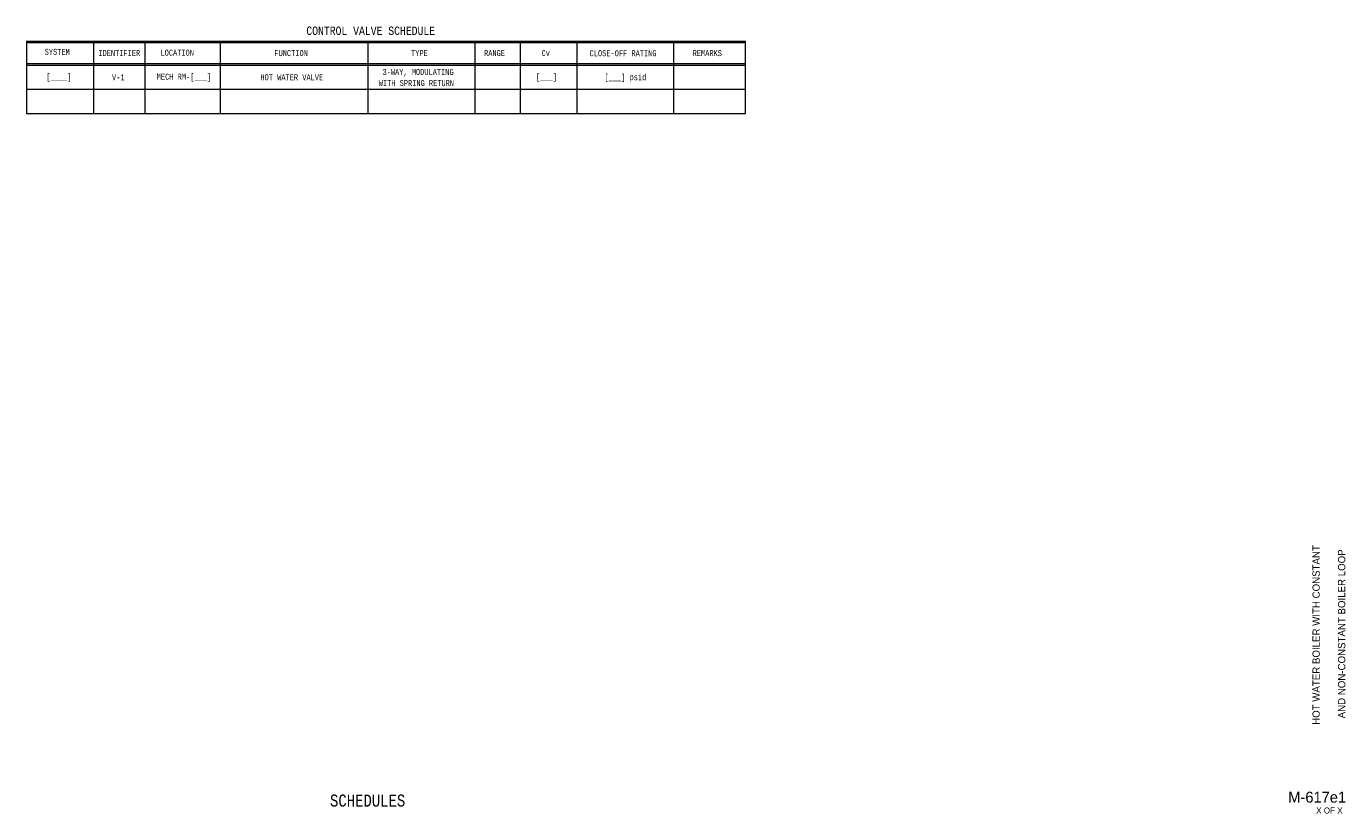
# Model space of a CAD drawing. Header units: inches. Extents: x 10.3 to 32.2, y 0.5 to 13.5.
import ezdxf
from ezdxf.enums import TextEntityAlignment as Align

# ---------------------------------------------------------------- set-up
doc = ezdxf.new("R2010")
doc.units = ezdxf.units.IN
doc.header["$MEASUREMENT"] = 0
for name, color, linetype, lineweight in [('G-ANNO-DATA', 7, 'Continuous', 0), ('M-ANNO-TEXT', 2, 'Continuous', 30), ('M-DIAG-GRPH', 6, 'Continuous', 13)]:
    doc.layers.add(name, color=color, linetype=linetype, lineweight=lineweight)
doc.styles.add('CONTROLTXT', font='monotxt.shx', dxfattribs={"width": 0.8, "height": 0.125})
doc.styles.add('Style-LOW_RES_FILLED', font='LOW_RES_FILLED.shx')

msp = doc.modelspace()

# ---------------------------------------------------------------- linework, layer by layer
at = {"layer": 'M-DIAG-GRPH'}
for p, q in [((10.312, 13.254), (10.312, 12.054)), ((10.312, 13.229), (11.445, 13.229)), ((11.413, 13.254), (22.223, 13.254)), ((11.422, 13.254), (11.422, 12.054)), ((11.426, 13.229), (22.223, 13.229)), ((12.271, 13.254), (12.271, 12.054)), ((13.52, 13.254), (13.52, 12.054)), ((15.967, 13.254), (15.967, 12.054)), ((17.74, 13.254), (17.74, 12.054)), ((18.49, 13.254), (18.49, 12.054)), ((19.429, 13.254), (19.429, 12.054)), ((21.03, 13.254), (21.03, 12.054)), ((22.22, 12.054), (22.223, 13.254)), ((10.312, 12.879), (22.222, 12.879)), ((10.312, 12.854), (22.222, 12.854)), ((10.312, 12.454), (22.221, 12.454)), ((10.312, 12.054), (22.22, 12.054))]:
    msp.add_line(p, q, dxfattribs=at)
at = {"layer": 'M-DIAG-GRPH', "flags": 128}
msp.add_lwpolyline([(10.312, 13.254), (11.432, 13.254)], dxfattribs=at)

# ---------------------------------------------------------------- texts
at = {"layer": 'G-ANNO-DATA', "color": 7, "linetype": 'Continuous', "lineweight": 0, "style": 'Style-LOW_RES_FILLED'}
for s, p in [('HOT WATER BOILER WITH CONSTANT', (31.67, 3.413)), ('AND NON-CONSTANT BOILER LOOP', (32.093, 3.432))]:
    msp.add_text(s, height=0.12, rotation=90, dxfattribs=at).set_placement(p, align=Align.MIDDLE_CENTER)
msp.add_text('M-617e1', height=0.1815, dxfattribs=at).set_placement((31.688, 0.726), align=Align.MIDDLE_CENTER)
msp.add_text('X OF X', height=0.1, dxfattribs=at).set_placement((31.671, 0.555), align=Align.TOP_LEFT)
at = {"layer": 'M-ANNO-TEXT', "style": 'CONTROLTXT', "width": 0.8}
msp.add_text('CONTROL VALVE SCHEDULE', height=0.14, dxfattribs=at).set_placement((16.014, 13.354), align=Align.CENTER)
for s, p in [('SYSTEM', (10.822, 13.074)), ('Cv', (18.913, 13.057)), ('IDENTIFIER', (11.85, 13.056)), ('FUNCTION', (14.696, 13.054)), ('TYPE', (16.82, 13.054)), ('RANGE', (18.064, 13.054)), ('CLOSE-OFF RATING', (20.193, 13.052)), ('REMARKS', (21.588, 13.054)), ('[____]', (10.851, 12.663)), ('V-1', (11.833, 12.654)), ('MECH RM-[___]', (12.92, 12.663)), ('HOT WATER VALVE', (14.707, 12.654)), ('3-WAY, MODULATING', (16.798, 12.741)), ('[___]', (18.925, 12.663)), ('[___] psid', (20.231, 12.655)), ('WITH SPRING RETURN', (16.77, 12.557))]:
    msp.add_text(s, height=0.1, dxfattribs=at).set_placement(p, align=Align.MIDDLE_CENTER)
at = {"layer": 'M-ANNO-TEXT', "linetype": 'Continuous', "style": 'CONTROLTXT', "width": 0.8}
msp.add_text('SCHEDULES', height=0.2, dxfattribs=at).set_placement((15.963, 0.57), align=Align.CENTER)
at = {"layer": 'M-ANNO-TEXT', "insert": (12.81, 13.06), "char_height": 0.1, "width": 0.8, "attachment_point": 5, "style": 'CONTROLTXT'}
msp.add_mtext('\\H1.000000x;\\W0.800000;LOCATION', dxfattribs=at)

doc.saveas('drawing.dxf')
